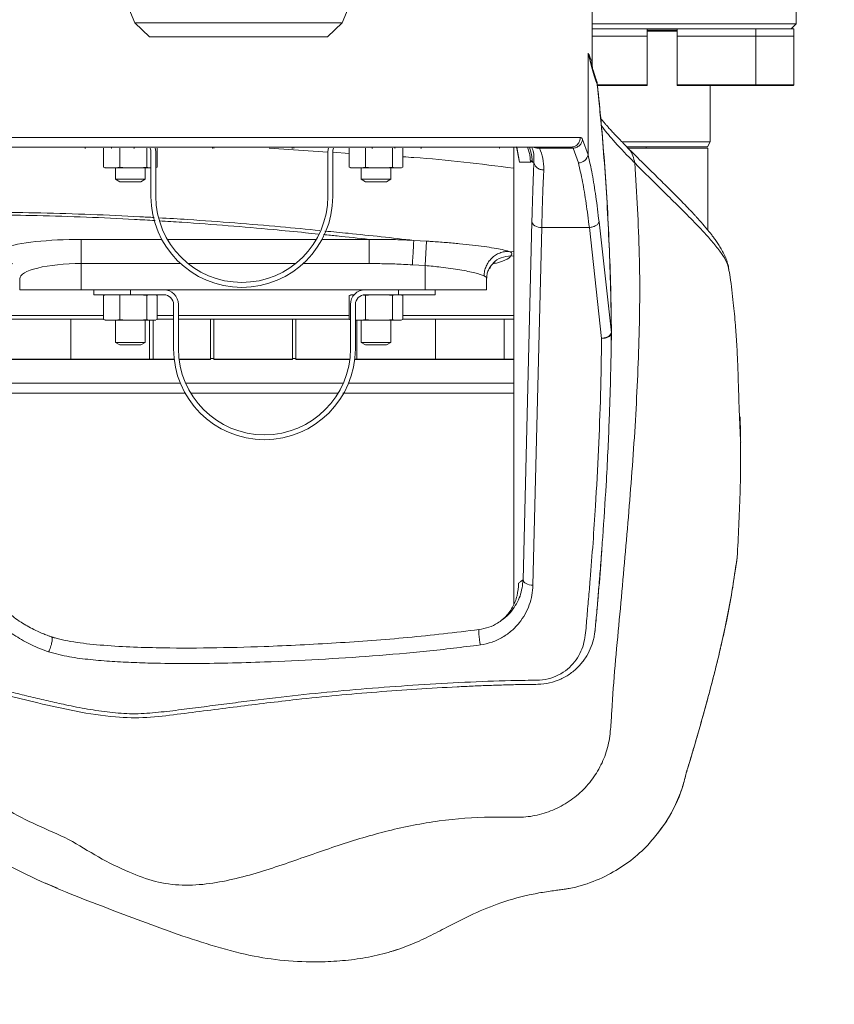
# Model space of a CAD drawing. Header units: millimetres. Extents: x 35469 to 44263, y -24881 to -16268.
# Tile 22 of 231: x 38706 to 38872, y -22351 to -22151. Entities that reach past the tile are written whole.
import ezdxf

# ---------------------------------------------------------------- set-up
doc = ezdxf.new("R2010")
doc.units = ezdxf.units.MM
doc.header["$LTSCALE"] = 0.3175
doc.layers.add('1轮廓实线层', color=7, linetype='Continuous', lineweight=18)
doc.layers.add('7标注层', color=4, linetype='Continuous', lineweight=13)

msp = doc.modelspace()

# ---------------------------------------------------------------- linework, layer by layer
at = {"layer": '1轮廓实线层', "ltscale": 18}
for p, q in [((38864.483, -22151.573), (38864.483, -22132.947)), ((38822.983, -22159.758), (38822.983, -22142.673)), ((38729.892, -22151.336), (38727.71, -22146.131)), ((38772.074, -22151.336), (38774.256, -22146.131)), ((38729.892, -22151.336), (38772.074, -22151.336)), ((38732.874, -22154.228), (38729.892, -22151.336)), ((38769.092, -22154.228), (38772.074, -22151.336)), ((38864.483, -22151.573), (38822.983, -22151.573)), ((38822.983, -22152.573), (38829.417, -22152.573)), ((38829.417, -22152.573), (38833.492, -22152.573)), ((38833.492, -22152.573), (38854.049, -22152.573)), ((38834.173, -22154.073), (38834.173, -22152.573)), ((38840.254, -22152.573), (38840.254, -22154.073)), ((38854.049, -22152.573), (38856.252, -22152.573)), ((38856.254, -22154.073), (38856.254, -22152.573)), ((38856.254, -22152.573), (38863.447, -22152.573)), ((38863.447, -22152.573), (38863.983, -22152.573)), ((38863.483, -22152.573), (38864.483, -22151.573)), ((38863.983, -22154.073), (38863.983, -22152.573)), ((38732.874, -22154.228), (38769.092, -22154.228)), ((38826.18, -22154.073), (38822.983, -22154.073)), ((38822.983, -22154.073), (38834.173, -22154.073)), ((38834.173, -22154.073), (38826.18, -22154.073)), ((38834.173, -22152.873), (38840.254, -22152.873)), ((38834.173, -22153.073), (38840.254, -22153.073)), ((38834.173, -22163.973), (38834.173, -22154.073)), ((38840.254, -22154.073), (38840.254, -22163.973)), ((38851.322, -22154.073), (38840.254, -22154.073)), ((38840.254, -22154.073), (38856.254, -22154.073)), ((38856.254, -22154.073), (38851.322, -22154.073)), ((38861.645, -22154.073), (38856.183, -22154.073)), ((38856.183, -22154.073), (38863.983, -22154.073)), ((38856.254, -22163.973), (38856.254, -22154.073)), ((38863.983, -22154.073), (38861.645, -22154.073)), ((38863.983, -22163.973), (38863.983, -22154.073)), ((38822.133, -22157.543), (38822.133, -22178.192)), ((38823.729, -22162.741), (38823.143, -22161.004)), ((38823.283, -22161.402), (38823.165, -22161.027)), ((38834.073, -22164.073), (38823.974, -22164.073)), ((38824.012, -22163.973), (38834.173, -22163.973)), ((38824.03, -22164.289), (38824.309, -22167.09)), ((38840.254, -22163.973), (38856.254, -22163.973)), ((38856.154, -22164.073), (38840.354, -22164.073)), ((38846.983, -22175.573), (38846.983, -22164.073)), ((38863.883, -22164.073), (38856.154, -22164.073)), ((38856.254, -22163.973), (38863.983, -22163.973)), ((38820.54, -22174.673), (38687.426, -22174.673)), ((38818.611, -22176.673), (38818.956, -22176.605)), ((38822.133, -22178.192), (38821.014, -22175.09)), ((38829.172, -22175.573), (38846.983, -22175.573)), ((38830.026, -22176.573), (38846.406, -22176.573)), ((38833.983, -22176.873), (38833.983, -22176.573)), ((38846.406, -22176.573), (38846.983, -22175.573)), ((38723.502, -22176.873), (38723.502, -22180.733)), ((38726.847, -22176.873), (38726.847, -22180.733)), ((38732.327, -22180.733), (38732.327, -22176.873)), ((38733.183, -22186.673), (38733.183, -22177.673)), ((38734.183, -22177.673), (38734.183, -22186.673)), ((38734.464, -22176.873), (38734.464, -22180.733)), ((38757.27, -22176.873), (38769.19, -22177.637)), ((38769.183, -22186.673), (38769.183, -22177.673)), ((38770.183, -22177.673), (38770.183, -22186.673)), ((38770.192, -22177.701), (38773.502, -22177.913)), ((38773.502, -22176.873), (38773.502, -22180.733)), ((38776.847, -22176.873), (38776.847, -22180.733)), ((38782.327, -22180.733), (38782.327, -22176.873)), ((38784.464, -22176.873), (38784.464, -22180.733)), ((38806.992, -22176.848), (38806.992, -22269.625)), ((38806.994, -22176.795), (38806.994, -22176.848)), ((38806.994, -22176.848), (38806.994, -22269.621)), ((38807.654, -22176.673), (38808.184, -22179.673)), ((38807.852, -22177.978), (38807.701, -22177.211)), ((38808.184, -22179.673), (38807.707, -22177.265)), ((38808.184, -22179.673), (38807.852, -22177.978)), ((38819.071, -22176.882), (38812.267, -22176.882)), ((38819.071, -22176.882), (38820.158, -22179.864)), ((38830.41, -22176.873), (38846.483, -22176.873)), ((38846.483, -22193.523), (38846.483, -22176.873)), ((38810.422, -22179.673), (38808.184, -22179.673)), ((38811.118, -22179.673), (38810.804, -22179.673)), ((38724.296, -22180.873), (38723.502, -22180.733)), ((38723.502, -22180.733), (38723.795, -22180.814)), ((38723.792, -22180.822), (38723.983, -22180.873)), ((38724.296, -22180.873), (38723.983, -22180.873)), ((38726.053, -22180.873), (38724.296, -22180.873)), ((38725.983, -22180.873), (38725.983, -22183.173)), ((38726.847, -22180.733), (38726.053, -22180.873)), ((38728.147, -22180.873), (38726.053, -22180.873)), ((38728.147, -22180.873), (38726.847, -22180.733)), ((38731.026, -22180.873), (38728.147, -22180.873)), ((38732.327, -22180.733), (38731.026, -22180.873)), ((38732.834, -22180.873), (38731.026, -22180.873)), ((38731.983, -22183.173), (38731.983, -22180.873)), ((38732.834, -22180.873), (38732.327, -22180.733)), ((38733.183, -22180.873), (38732.834, -22180.873)), ((38734.464, -22180.733), (38734.171, -22180.814)), ((38774.296, -22180.873), (38773.502, -22180.733)), ((38773.502, -22180.733), (38773.795, -22180.814)), ((38773.792, -22180.822), (38773.983, -22180.873)), ((38774.296, -22180.873), (38773.983, -22180.873)), ((38776.053, -22180.873), (38774.296, -22180.873)), ((38775.983, -22180.873), (38775.983, -22183.173)), ((38776.847, -22180.733), (38776.053, -22180.873)), ((38778.147, -22180.873), (38776.053, -22180.873)), ((38778.147, -22180.873), (38776.847, -22180.733)), ((38781.026, -22180.873), (38778.147, -22180.873)), ((38782.327, -22180.733), (38781.026, -22180.873)), ((38782.834, -22180.873), (38781.026, -22180.873)), ((38781.983, -22183.173), (38781.983, -22180.873)), ((38782.834, -22180.873), (38782.327, -22180.733)), ((38783.957, -22180.873), (38782.834, -22180.873)), ((38784.464, -22180.733), (38783.957, -22180.873)), ((38783.983, -22180.873), (38783.957, -22180.873)), ((38783.983, -22180.873), (38784.174, -22180.822)), ((38725.983, -22183.173), (38726.849, -22183.673)), ((38725.983, -22183.173), (38731.983, -22183.173)), ((38726.849, -22183.673), (38731.117, -22183.673)), ((38731.117, -22183.673), (38731.983, -22183.173)), ((38775.983, -22183.173), (38776.849, -22183.673)), ((38775.983, -22183.173), (38781.983, -22183.173)), ((38776.849, -22183.673), (38781.117, -22183.673)), ((38781.117, -22183.673), (38781.983, -22183.173)), ((38808.921, -22264.657), (38810.701, -22191.847)), ((38824.363, -22191.847), (38826.865, -22214.409)), ((38810.92, -22265.804), (38812.7, -22192.995)), ((38812.7, -22192.995), (38822.388, -22192.995)), ((38822.388, -22192.995), (38824.89, -22215.556)), ((38718.983, -22200.334), (38718.983, -22195.41)), ((38718.983, -22195.41), (38735.376, -22195.41)), ((38736.52, -22195.41), (38766.846, -22195.41)), ((38767.99, -22195.41), (38777.558, -22195.41)), ((38777.558, -22195.41), (38777.558, -22200.334)), ((38786.669, -22195.616), (38789.28, -22195.77)), ((38789.28, -22195.77), (38788.983, -22200.743)), ((38806.08, -22197.865), (38806.992, -22197.973)), ((38718.983, -22200.334), (38718.983, -22205.673)), ((38739.207, -22200.334), (38718.983, -22200.334)), ((38762.621, -22200.334), (38740.745, -22200.334)), ((38777.558, -22200.334), (38764.159, -22200.334)), ((38788.983, -22200.743), (38786.379, -22200.589)), ((38806.992, -22198.863), (38806.402, -22198.791)), ((38788.983, -22200.743), (38788.983, -22205.673)), ((38802.204, -22201.177), (38802.079, -22201.364)), ((38706.483, -22203.42), (38706.483, -22205.673)), ((38801.483, -22205.673), (38801.483, -22203.457)), ((38718.983, -22205.673), (38706.483, -22205.673)), ((38788.983, -22205.673), (38718.983, -22205.673)), ((38721.533, -22206.673), (38721.533, -22205.673)), ((38729.033, -22206.673), (38721.533, -22206.673)), ((38723.983, -22206.673), (38723.792, -22206.725)), ((38729.033, -22205.673), (38729.033, -22206.673)), ((38729.033, -22206.673), (38735.783, -22206.673)), ((38731.026, -22206.673), (38732.327, -22206.814)), ((38732.327, -22206.814), (38732.834, -22206.673)), ((38733.957, -22206.673), (38734.464, -22206.814)), ((38734.174, -22206.725), (38733.983, -22206.673)), ((38773.502, -22206.814), (38774.296, -22206.673)), ((38773.983, -22206.673), (38773.792, -22206.725)), ((38774.296, -22206.673), (38773.983, -22206.673)), ((38774.547, -22206.673), (38774.296, -22206.673)), ((38775.983, -22205.673), (38775.983, -22205.782)), ((38776.783, -22206.673), (38783.533, -22206.673)), ((38776.847, -22206.814), (38778.147, -22206.673)), ((38781.026, -22206.673), (38782.327, -22206.814)), ((38782.327, -22206.814), (38782.834, -22206.673)), ((38783.533, -22206.673), (38783.533, -22205.673)), ((38791.033, -22206.673), (38783.533, -22206.673)), ((38784.174, -22206.725), (38783.983, -22206.673)), ((38801.483, -22205.673), (38788.983, -22205.673)), ((38791.033, -22205.673), (38791.033, -22206.673)), ((38723.795, -22206.733), (38723.502, -22206.814)), ((38723.502, -22206.814), (38723.502, -22211.733)), ((38726.847, -22206.814), (38726.847, -22211.733)), ((38732.327, -22211.733), (38732.327, -22206.814)), ((38734.464, -22206.814), (38734.464, -22211.733)), ((38737.783, -22208.673), (38737.783, -22217.673)), ((38738.783, -22217.673), (38738.783, -22208.673)), ((38773.795, -22206.733), (38773.502, -22206.814)), ((38773.502, -22206.814), (38773.502, -22211.733)), ((38773.783, -22208.673), (38773.783, -22217.673)), ((38774.783, -22217.673), (38774.783, -22208.673)), ((38776.427, -22206.74), (38776.847, -22206.814)), ((38776.847, -22206.814), (38776.847, -22211.733)), ((38782.327, -22211.733), (38782.327, -22206.814)), ((38784.171, -22206.733), (38784.464, -22206.814)), ((38784.464, -22206.814), (38784.464, -22211.733)), ((38700.958, -22210.914), (38723.502, -22210.914)), ((38723.502, -22211.673), (38700.958, -22211.673)), ((38716.876, -22211.673), (38716.876, -22219.773)), ((38724.296, -22211.873), (38723.502, -22211.733)), ((38723.502, -22211.733), (38723.795, -22211.814)), ((38723.792, -22211.822), (38723.983, -22211.873)), ((38724.296, -22211.873), (38723.983, -22211.873)), ((38726.053, -22211.873), (38724.296, -22211.873)), ((38725.983, -22211.873), (38725.983, -22216.373)), ((38726.847, -22211.733), (38726.053, -22211.873)), ((38728.147, -22211.873), (38726.053, -22211.873)), ((38728.147, -22211.873), (38726.847, -22211.733)), ((38731.026, -22211.873), (38728.147, -22211.873)), ((38732.327, -22211.733), (38731.026, -22211.873)), ((38732.834, -22211.873), (38731.026, -22211.873)), ((38731.983, -22216.373), (38731.983, -22211.873)), ((38732.834, -22211.873), (38732.327, -22211.733)), ((38733.957, -22211.873), (38732.834, -22211.873)), ((38732.876, -22219.773), (38732.876, -22211.873)), ((38733.658, -22219.773), (38733.658, -22211.873)), ((38734.464, -22211.733), (38733.957, -22211.873)), ((38733.983, -22211.873), (38733.957, -22211.873)), ((38733.983, -22211.873), (38734.174, -22211.822)), ((38734.464, -22210.914), (38737.783, -22210.914)), ((38737.783, -22211.673), (38734.464, -22211.673)), ((38738.783, -22210.914), (38773.502, -22210.914)), ((38773.502, -22211.673), (38738.783, -22211.673)), ((38745.307, -22219.773), (38745.307, -22211.673)), ((38745.983, -22211.673), (38745.983, -22219.773)), ((38761.983, -22219.773), (38761.983, -22211.673)), ((38762.659, -22211.673), (38762.659, -22219.773)), ((38773.783, -22211.783), (38773.502, -22211.733)), ((38773.502, -22211.733), (38773.795, -22211.814)), ((38776.053, -22211.873), (38774.783, -22211.873)), ((38775.09, -22211.873), (38775.09, -22219.773)), ((38775.983, -22211.873), (38775.983, -22216.373)), ((38776.847, -22211.733), (38776.053, -22211.873)), ((38778.147, -22211.873), (38776.053, -22211.873)), ((38778.147, -22211.873), (38776.847, -22211.733)), ((38781.026, -22211.873), (38778.147, -22211.873)), ((38782.327, -22211.733), (38781.026, -22211.873)), ((38782.834, -22211.873), (38781.026, -22211.873)), ((38781.983, -22216.373), (38781.983, -22211.873)), ((38782.834, -22211.873), (38782.327, -22211.733)), ((38783.957, -22211.873), (38782.834, -22211.873)), ((38784.464, -22211.733), (38783.957, -22211.873)), ((38783.983, -22211.873), (38783.957, -22211.873)), ((38783.983, -22211.873), (38784.174, -22211.822)), ((38784.464, -22210.914), (38806.992, -22210.914)), ((38806.992, -22211.673), (38784.464, -22211.673)), ((38791.09, -22219.773), (38791.09, -22211.673)), ((38805.052, -22219.773), (38805.052, -22211.673)), ((38826.889, -22214.387), (38826.816, -22217.644)), ((38826.89, -22214.39), (38826.89, -22214.386)), ((38826.89, -22214.39), (38826.89, -22214.429)), ((38725.983, -22216.373), (38726.849, -22216.873)), ((38725.983, -22216.373), (38731.983, -22216.373)), ((38731.117, -22216.873), (38731.983, -22216.373)), ((38775.983, -22216.373), (38776.849, -22216.873)), ((38775.983, -22216.373), (38781.983, -22216.373)), ((38781.117, -22216.873), (38781.983, -22216.373)), ((38726.849, -22216.873), (38731.117, -22216.873)), ((38776.849, -22216.873), (38781.117, -22216.873)), ((38702.914, -22219.773), (38716.876, -22219.773)), ((38716.976, -22219.873), (38703.014, -22219.873)), ((38716.876, -22219.773), (38732.876, -22219.773)), ((38732.776, -22219.873), (38716.976, -22219.873)), ((38733.558, -22219.873), (38732.776, -22219.873)), ((38732.876, -22219.773), (38733.658, -22219.773)), ((38737.914, -22219.873), (38733.558, -22219.873)), ((38733.658, -22219.773), (38737.902, -22219.773)), ((38738.909, -22219.773), (38741.307, -22219.773)), ((38741.257, -22219.873), (38738.922, -22219.873)), ((38745.207, -22219.873), (38741.257, -22219.873)), ((38741.307, -22219.773), (38745.307, -22219.773)), ((38745.983, -22219.673), (38745.307, -22219.673)), ((38745.983, -22219.773), (38757.983, -22219.773)), ((38757.933, -22219.873), (38746.083, -22219.873)), ((38761.883, -22219.873), (38757.933, -22219.873)), ((38757.983, -22219.773), (38761.983, -22219.773)), ((38762.659, -22219.673), (38761.983, -22219.673)), ((38762.659, -22219.773), (38773.656, -22219.773)), ((38773.644, -22219.873), (38762.759, -22219.873)), ((38775.19, -22219.873), (38774.652, -22219.873)), ((38774.663, -22219.773), (38775.09, -22219.773)), ((38775.09, -22219.773), (38791.09, -22219.773)), ((38790.99, -22219.873), (38775.19, -22219.873)), ((38804.952, -22219.873), (38791.083, -22219.873)), ((38791.09, -22219.773), (38805.052, -22219.773)), ((38806.883, -22219.873), (38804.952, -22219.873)), ((38805.052, -22219.773), (38806.992, -22219.773)), ((38739.158, -22224.673), (38700.958, -22224.673)), ((38772.322, -22224.673), (38740.244, -22224.673)), ((38806.992, -22224.673), (38773.407, -22224.673)), ((38852.475, -22260.063), (38852.463, -22260.199)), ((38807.979, -22265.692), (38807.993, -22265.392)), ((38711.714, -22326.411), (38714.18, -22327.457))]:
    msp.add_line(p, q, dxfattribs=at)
at = {"layer": '1轮廓实线层', "lineweight": 20, "ltscale": 18}
for points in [[(38734.183, -22177.673), (38734.125, -22177.088), (38734.074, -22176.873)], [(38769.292, -22176.873), (38769.241, -22177.088), (38769.183, -22177.673)], [(38806.993, -22176.799), (38806.993, -22176.799), (38806.992, -22176.797), (38806.994, -22176.795)], [(38810.422, -22179.673), (38810.268, -22178.113), (38809.836, -22176.667)], [(38810.215, -22176.661), (38810.65, -22178.113), (38810.804, -22179.673)], [(38810.701, -22191.847), (38810.749, -22192.067), (38810.869, -22192.279), (38811.057, -22192.475), (38811.306, -22192.647), (38811.607, -22192.79), (38811.948, -22192.898), (38812.317, -22192.967), (38812.7, -22192.995)], [(38810.92, -22265.804), (38810.536, -22265.777), (38810.168, -22265.708), (38809.826, -22265.6), (38809.526, -22265.457), (38809.277, -22265.285), (38809.089, -22265.089), (38808.969, -22264.877), (38808.921, -22264.657)]]:
    msp.add_lwpolyline(points, dxfattribs=at)
for centre, radius, start, end in [((38823.397, -22164.143), 0.649, 347.00721, 10.6406), ((38834.073, -22163.973), 0.1, 270, 0), ((38840.354, -22163.973), 0.1, 180, 270), ((38856.154, -22163.973), 0.1, 270, 0), ((38863.883, -22163.973), 0.1, 270, 0), ((38719.747, -22176.773), 0.1, 270, 0), ((38725.077, -22176.773), 0.1, 270, 0), ((38729.819, -22176.773), 0.1, 180, 270), ((38731.183, -22177.673), 2, 0, 23.57818), ((38745.619, -22176.773), 0.1, 270, 0), ((38746.083, -22176.773), 0.1, 180, 270), ((38761.883, -22176.773), 0.1, 270, 0), ((38762.347, -22176.773), 0.1, 180, 270), ((38772.183, -22177.673), 2, 156.42182, 180), ((38778.147, -22176.773), 0.1, 270, 0), ((38782.889, -22176.773), 0.1, 180, 270), ((38788.219, -22176.773), 0.1, 180, 270), ((38804.019, -22176.773), 0.1, 270, 0), ((38820.115, -22177.811), 2.054, 271.19311, 349.31026), ((38751.683, -22186.673), 18.5, 180, 0), ((38751.683, -22186.673), 17.5, 180, 0), ((38735.783, -22208.673), 3, 0, 90), ((38735.783, -22208.673), 2, 0, 90), ((38776.783, -22208.673), 3, 90, 180), ((38776.783, -22208.673), 2, 90, 180), ((38826.861, -22214.377), 0.0317, 278.04258, 336.11939), ((38826.882, -22214.39), 0.00763, 1.21298, 28.61212), ((38756.283, -22217.673), 18.5, 180, 0), ((38756.283, -22217.673), 17.5, 180, 0), ((38716.976, -22219.773), 0.1, 180, 270), ((38732.776, -22219.773), 0.1, 270, 0), ((38733.558, -22219.773), 0.1, 270, 0), ((38745.207, -22219.773), 0.1, 270, 0), ((38746.083, -22219.773), 0.1, 180, 270), ((38761.883, -22219.773), 0.1, 270, 0), ((38762.759, -22219.773), 0.1, 180, 270), ((38775.19, -22219.773), 0.1, 180, 270), ((38790.99, -22219.773), 0.1, 270, 0), ((38804.952, -22219.773), 0.1, 270, 0), ((38852.235, -22260.049), 0.24, 347.82757, 356.64277), ((38814.112, -22298.242), 28.56, 321.45414, 348.33559)]:
    msp.add_arc(centre, radius, start, end, dxfattribs=at)
at = {"layer": '1轮廓实线层', "ltscale": 18}
for centre, major_axis, ratio, start_param, end_param in [((38718.983, -22198.496), (17.5, 0), 0.176327, 1.5707963, 3.7932538), ((38718.983, -22203.42), (12.5, 0), 0.2468578, 1.5707963, 3.1417089), ((38788.983, -22198.496), (17.5, 0), 0.176327, 5.6152506, 6.1871915)]:
    msp.add_ellipse(centre, major_axis=major_axis, ratio=ratio, start_param=start_param, end_param=end_param, dxfattribs=at)
for points, knots in [([(38822.983, -22159.758), (38822.972, -22159.652), (38822.951, -22159.44), (38822.782, -22158.89), (38822.524, -22158.25), (38822.264, -22157.779), (38822.133, -22157.543)], [0, 0, 0, 0, 13862.6672385, 27695.7596681, 41554.6798527, 55460.9794844, 55460.9794844, 55460.9794844, 55460.9794844]), ([(38823.797, -22163.339), (38823.607, -22162.805), (38823.223, -22161.733), (38822.675, -22159.707), (38822.315, -22158.27), (38822.133, -22157.543)], [0, 0, 0, 0, 13738.2946478, 27557.2504211, 41711.7600371, 41711.7600371, 41711.7600371, 41711.7600371]), ([(38823.165, -22161.027), (38823.085, -22160.775), (38822.775, -22159.798), (38822.407, -22158.503), (38822.133, -22157.543)], [0, 0, 0, 0, 8069.8416982, 31278.1411968, 31278.1411968, 31278.1411968, 31278.1411968]), ([(38823.15, -22161.033), (38823.146, -22161.042), (38823.142, -22161.055), (38823.063, -22160.777), (38823.032, -22160.59), (38823.022, -22160.52), (38823.014, -22160.446), (38823.006, -22160.371), (38822.995, -22160.232), (38822.985, -22160.019), (38822.984, -22159.859), (38822.983, -22159.758)], [0, 0, 0, 0, 70093.0318839, 87255.1555361, 89656.7600447, 91562.1998232, 93180.3494476, 94748.1424859, 96452.7370985, 102977.8481567, 114233.8389915, 114233.8389915, 114233.8389915, 114233.8389915]), ([(38823.716, -22162.743), (38823.734, -22162.789), (38823.808, -22162.976), (38823.802, -22163.183), (38823.797, -22163.339)], [0, 0, 0, 0, 7566.3040614, 31260.1967622, 31260.1967622, 31260.1967622, 31260.1967622]), ([(38823.752, -22162.834), (38823.782, -22162.914), (38823.855, -22163.103), (38823.956, -22163.496), (38824.008, -22163.842), (38824.036, -22164.023)], [0, 0, 0, 0, 10759.1125056, 25501.0490128, 41699.9174085, 41699.9174085, 41699.9174085, 41699.9174085]), ([(38824.03, -22164.289), (38824.017, -22164.189), (38823.986, -22163.964), (38823.907, -22163.642), (38823.84, -22163.458), (38823.797, -22163.339)], [0, 0, 0, 0, 9195.1326869, 20829.1096297, 41695.4038346, 41695.4038346, 41695.4038346, 41695.4038346]), ([(38824.036, -22164.023), (38824.296, -22166.54), (38824.816, -22171.559), (38825.472, -22179.551), (38826.025, -22187.853), (38826.454, -22196.477), (38826.762, -22205.349), (38826.846, -22211.373), (38826.889, -22214.387)], [0, 0, 0, 0, 13205.891602, 26328.3759422, 39457.2453499, 52695.5815063, 65939.9473483, 79195.979304, 79195.979304, 79195.979304, 79195.979304]), ([(38824.309, -22167.09), (38824.473, -22168.682), (38824.892, -22172.771), (38825.457, -22179.763), (38826.009, -22188.021), (38826.433, -22196.593), (38826.739, -22205.425), (38826.823, -22211.411), (38826.865, -22214.409)], [0, 0, 0, 0, 8933.3566495, 22942.354778, 36856.9609861, 51024.8283966, 65087.6078372, 79201.057635, 79201.057635, 79201.057635, 79201.057635]), ([(38830.185, -22176.755), (38829.9, -22176.465), (38829.298, -22175.853), (38828.454, -22174.978), (38827.663, -22174.146), (38826.978, -22173.412), (38826.39, -22172.771), (38825.893, -22172.217), (38825.43, -22171.692), (38825.041, -22171.243), (38824.807, -22170.964), (38824.718, -22170.857)], [0, 0, 0, 0, 15058.7906393, 31783.9943587, 47129.2331618, 61095.2114135, 73682.8090217, 84892.7462388, 94725.5363011, 106609.0272296, 113937.0854603, 113937.0854603, 113937.0854603, 113937.0854603]), ([(38831.613, -22179.863), (38831.408, -22179.655), (38829.789, -22178.008), (38827.216, -22175.312), (38825.589, -22173.261), (38824.853, -22172.334)], [0, 0, 0, 0, 3054.482478, 24167.3512547, 41589.3365852, 41589.3365852, 41589.3365852, 41589.3365852]), ([(38831.613, -22179.863), (38832.007, -22186.081), (38832.793, -22198.494), (38832.557, -22217.141), (38831.641, -22235.732), (38830.16, -22254.29), (38828.505, -22272.832), (38827.187, -22286.432), (38826.757, -22295.114), (38826.233, -22298.848), (38824.868, -22302.4), (38822.851, -22305.626), (38820.238, -22308.399), (38817.135, -22310.604), (38813.659, -22312.156), (38809.94, -22313.028), (38806.135, -22312.968), (38800.097, -22312.912), (38791.793, -22313.557), (38781.392, -22315.603), (38771.224, -22318.671), (38762.808, -22321.709), (38755.92, -22324.002), (38750.569, -22325.528), (38745.108, -22326.608), (38739.558, -22326.997), (38734.011, -22326.242), (38728.344, -22324.083), (38722.454, -22321.203), (38716.521, -22317.346), (38709.98, -22314.672), (38703.658, -22311.49), (38697.858, -22307.345), (38692.354, -22302.156), (38687.353, -22295.889), (38682.991, -22288.652), (38679.653, -22280.876), (38676.855, -22273.996), (38674.225, -22268.165), (38672.042, -22263.27), (38669.939, -22258.338), (38668.042, -22253.322), (38666.51, -22248.187), (38665.825, -22242.946), (38666.23, -22237.801), (38667.207, -22232.86), (38668.436, -22227.991), (38669.964, -22223.205), (38672.14, -22217.245), (38674.858, -22210.101), (38677.264, -22201.475), (38678.586, -22192.615), (38679.054, -22183.632), (38678.849, -22177.62), (38678.746, -22174.607)], [0, 0, 0, 0, 28470.7067494, 56837.0137084, 85185.1414983, 113548.8938171, 141926.9768955, 170297.1303047, 175968.3825339, 181678.8227809, 187445.6061963, 193219.491469, 198970.0709088, 204751.9089721, 210502.0850782, 216277.7336071, 222046.172986, 227828.7602788, 243904.9322475, 259993.5381925, 276194.5581, 292403.4227739, 300893.0904479, 309375.5558215, 317822.3466384, 326304.8638824, 334697.570967, 343166.8043975, 353909.6805446, 364640.8865633, 375400.9776363, 386135.090184, 396929.4883794, 407857.9938183, 420617.5569221, 433458.4109227, 446353.715277, 459250.085711, 467419.6111532, 475588.0560749, 483753.0986343, 491920.5289328, 500097.4166001, 508200.0515347, 515915.3913471, 523572.960947, 531211.055886, 538858.2908882, 546526.3815319, 560212.2606704, 573790.889056, 587364.5938895, 601075.6024705, 614851.932439, 614851.932439, 614851.932439, 614851.932439]), ([(38807.707, -22177.265), (38807.658, -22177.052), (38807.56, -22176.627), (38807.461, -22176.605), (38807.412, -22176.593)], [0, 0, 0, 0, 15599.2016259, 31189.5956761, 31189.5956761, 31189.5956761, 31189.5956761]), ([(38807.608, -22176.573), (38807.609, -22176.576), (38807.65, -22176.666), (38807.681, -22176.772), (38807.711, -22176.873)], [0, 0, 0, 0, 975.4289235, 31190.7487735, 31190.7487735, 31190.7487735, 31190.7487735]), ([(38818.956, -22176.605), (38819.08, -22176.589), (38819.334, -22176.556), (38819.676, -22176.354), (38819.985, -22176.099), (38820.234, -22175.778), (38820.475, -22175.312), (38820.514, -22174.925), (38820.54, -22174.673)], [0, 0, 0, 0, 11071.4733561, 22651.664365, 34477.603643, 46303.5429215, 57883.7339316, 79395.556355, 79395.556355, 79395.556355, 79395.556355]), ([(38819.071, -22176.882), (38819.301, -22176.838), (38819.779, -22176.746), (38820.406, -22176.321), (38820.867, -22175.743), (38820.966, -22175.303), (38821.014, -22175.09)], [0, 0, 0, 0, 13347.8413382, 27644.1061563, 41940.3709708, 55288.2123012, 55288.2123012, 55288.2123012, 55288.2123012]), ([(38821.014, -22175.09), (38820.941, -22174.968), (38820.795, -22174.726), (38820.625, -22174.691), (38820.54, -22174.673)], [0, 0, 0, 0, 15643.5043865, 31195.2754281, 31195.2754281, 31195.2754281, 31195.2754281]), ([(38689.355, -22176.673), (38689.894, -22176.673), (38690.999, -22176.673), (38693.298, -22176.673), (38696.195, -22176.673), (38699.805, -22176.673), (38704.181, -22176.673), (38709.34, -22176.673), (38715.28, -22176.673), (38721.967, -22176.673), (38729.316, -22176.673), (38737.211, -22176.673), (38745.498, -22176.673), (38753.983, -22176.673), (38762.468, -22176.673), (38770.755, -22176.673), (38778.65, -22176.673), (38786, -22176.673), (38792.686, -22176.673), (38798.626, -22176.673), (38803.785, -22176.673), (38808.161, -22176.673), (38811.771, -22176.673), (38814.668, -22176.673), (38816.967, -22176.673), (38818.071, -22176.673), (38818.611, -22176.673)], [0, 0, 0, 0, 9549.3682769, 19542.0750075, 29967.7148702, 41176.2653439, 52933.7141665, 65224.8393661, 78114.3285198, 91448.3361687, 105171.1894692, 119259.2190875, 133550.8339328, 147956.973305, 162363.9347385, 176655.5421896, 190742.7569774, 204466.3835655, 217800.4058036, 230689.1069314, 242981.0113152, 254738.4623727, 265946.2311646, 276372.6603183, 286364.9682128, 295913.9446872, 295913.9446872, 295913.9446872, 295913.9446872]), ([(38784.464, -22178.615), (38785.201, -22178.66), (38792.736, -22179.127), (38800.231, -22180.075), (38806.992, -22180.93)], [0, 0, 0, 0, 3048.8596225, 31168.1131805, 31168.1131805, 31168.1131805, 31168.1131805]), ([(38810.691, -22176.673), (38810.809, -22177.004), (38811.119, -22177.876), (38811.118, -22178.985), (38811.118, -22179.673)], [0, 0, 0, 0, 11833.3683985, 31180.2830691, 31180.2830691, 31180.2830691, 31180.2830691]), ([(38812.267, -22176.882), (38812.088, -22176.882), (38811.722, -22176.882), (38811.346, -22176.789), (38811.195, -22176.681), (38811.184, -22176.673)], [0, 0, 0, 0, 19664.2066918, 40143.8011473, 41603.2071783, 41603.2071783, 41603.2071783, 41603.2071783]), ([(38819.071, -22176.882), (38818.999, -22176.821), (38818.856, -22176.699), (38818.693, -22176.682), (38818.611, -22176.673)], [0, 0, 0, 0, 15634.263879, 31185.4247065, 31185.4247065, 31185.4247065, 31185.4247065]), ([(38822.133, -22178.192), (38822.416, -22179.462), (38822.982, -22182.002), (38823.733, -22186.601), (38824.153, -22190.1), (38824.363, -22191.847)], [0, 0, 0, 0, 13866.8839962, 27711.206139, 41536.22001, 41536.22001, 41536.22001, 41536.22001]), ([(38830.139, -22176.808), (38830.271, -22176.912), (38830.792, -22177.325), (38831.343, -22178.405), (38831.523, -22179.377), (38831.613, -22179.863)], [0, 0, 0, 0, 6004.6183155, 23800.8973396, 41591.045496, 41591.045496, 41591.045496, 41591.045496]), ([(38850.78, -22201.478), (38850.711, -22201.091), (38850.578, -22200.347), (38850.163, -22199.207), (38849.664, -22198.138), (38849.115, -22197.155), (38848.555, -22196.269), (38848.018, -22195.492), (38847.525, -22194.822), (38846.807, -22193.893), (38845.81, -22192.686), (38844.793, -22191.535), (38844.088, -22190.76), (38843.652, -22190.287), (38843.146, -22189.745), (38842.564, -22189.131), (38841.904, -22188.443), (38841.165, -22187.683), (38840.346, -22186.85), (38839.398, -22185.897), (38838.317, -22184.819), (38837.099, -22183.614), (38835.794, -22182.328), (38834.412, -22180.968), (38832.969, -22179.544), (38831.537, -22178.122), (38830.628, -22177.202), (38830.189, -22176.758)], [0, 0, 0, 0, 13871.9744786, 26682.7667641, 38436.5254448, 49136.2168788, 58783.8714453, 67380.9410112, 74928.4256945, 81461.126526, 100500.2480691, 118475.1309416, 123543.8640502, 129431.5316178, 136236.051257, 143957.4134249, 152595.5964717, 162150.6008463, 172622.280984, 184010.3275813, 198146.8483686, 213479.6328163, 230008.6302838, 247733.6910035, 266654.525889, 286771.4203053, 305589.7974242, 305589.7974242, 305589.7974242, 305589.7974242]), ([(38810.804, -22179.673), (38810.772, -22179.634), (38810.708, -22179.557), (38810.613, -22179.352), (38810.517, -22179.556), (38810.454, -22179.634), (38810.422, -22179.673)], [0, 0, 0, 0, 13814.3855788, 27628.909181, 41449.5376745, 55267.2357889, 55267.2357889, 55267.2357889, 55267.2357889]), ([(38811.118, -22179.673), (38811.066, -22180.846), (38810.961, -22183.19), (38810.821, -22187.281), (38810.741, -22190.325), (38810.701, -22191.847)], [0, 0, 0, 0, 13847.8949959, 27689.0430269, 41533.9162212, 41533.9162212, 41533.9162212, 41533.9162212]), ([(38813.117, -22181.289), (38812.868, -22181.264), (38812.486, -22181.225), (38812.026, -22181.021), (38811.708, -22180.812), (38811.45, -22180.555), (38811.197, -22180.183), (38811.149, -22179.874), (38811.118, -22179.673)], [0, 0, 0, 0, 19020.271189, 29239.1421018, 39668.6832564, 50098.2244101, 60317.0953205, 79337.3665022, 79337.3665022, 79337.3665022, 79337.3665022]), ([(38822.388, -22192.995), (38822.18, -22191.329), (38821.762, -22187.986), (38821.012, -22183.557), (38820.445, -22181.103), (38820.158, -22179.864)], [0, 0, 0, 0, 13690.8112264, 27470.9516878, 41514.2424793, 41514.2424793, 41514.2424793, 41514.2424793]), ([(38850.704, -22201.265), (38850.608, -22200.868), (38850.397, -22199.992), (38849.316, -22198.285), (38847.79, -22196.307), (38845.915, -22194.178), (38842.602, -22190.676), (38837.466, -22185.671), (38833.563, -22181.798), (38831.613, -22179.863)], [0, 0, 0, 0, 7176.7879524, 15849.2347017, 24517.0727262, 33182.111843, 41845.1147126, 65655.4208349, 89447.1361736, 89447.1361736, 89447.1361736, 89447.1361736]), ([(38813.117, -22181.289), (38813.063, -22182.458), (38812.956, -22184.756), (38812.817, -22188.705), (38812.738, -22191.582), (38812.7, -22192.995)], [0, 0, 0, 0, 14338.9091422, 28179.7667105, 41522.6295625, 41522.6295625, 41522.6295625, 41522.6295625]), ([(38700.958, -22189.876), (38704.238, -22189.917), (38710.963, -22190), (38720.974, -22190.326), (38728.678, -22190.655), (38732.895, -22190.912), (38733.867, -22190.971)], [0, 0, 0, 0, 16188.0311579, 33199.8462292, 50114.4566281, 55181.3115057, 55181.3115057, 55181.3115057, 55181.3115057]), ([(38734.028, -22191.597), (38732.643, -22191.51), (38728.075, -22191.223), (38720.058, -22190.872), (38710.401, -22190.556), (38703.984, -22190.482), (38700.958, -22190.446)], [0, 0, 0, 0, 7205.6714538, 23766.5417804, 40389.0867305, 55214.1794833, 55214.1794833, 55214.1794833, 55214.1794833]), ([(38734.803, -22191.027), (38736.776, -22191.14), (38742.024, -22191.441), (38750.263, -22192.06), (38759.252, -22192.803), (38764.905, -22193.362), (38767.567, -22193.626)], [0, 0, 0, 0, 9538.8827151, 25373.7748734, 41126.0469989, 55148.2316687, 55148.2316687, 55148.2316687, 55148.2316687]), ([(38767.23, -22194.319), (38766.361, -22194.23), (38763.342, -22193.919), (38757.267, -22193.342), (38748.918, -22192.619), (38741.199, -22192.023), (38736.441, -22191.742), (38734.92, -22191.652)], [0, 0, 0, 0, 5537.1102648, 19248.5579654, 37958.6584774, 56704.7276273, 65514.2135909, 65514.2135909, 65514.2135909, 65514.2135909]), ([(38822.388, -22192.995), (38822.619, -22192.964), (38823.098, -22192.9), (38823.73, -22192.627), (38824.2, -22192.26), (38824.31, -22191.982), (38824.363, -22191.847)], [0, 0, 0, 0, 13323.2366741, 27562.1164029, 41800.9961317, 55124.2328058, 55124.2328058, 55124.2328058, 55124.2328058]), ([(38777.558, -22195.41), (38775.419, -22195.175), (38772.359, -22194.84), (38769.234, -22194.523), (38768.292, -22194.428)], [0, 0, 0, 0, 21735.1985053, 31102.7428482, 31102.7428482, 31102.7428482, 31102.7428482]), ([(38768.6, -22193.725), (38770.183, -22193.876), (38776.349, -22194.461), (38782.269, -22195.124), (38786.669, -22195.616)], [0, 0, 0, 0, 7981.1105181, 31090.189751, 31090.189751, 31090.189751, 31090.189751]), ([(38777.558, -22195.41), (38777.558, -22195.41), (38778.76, -22195.4), (38781.165, -22195.409), (38784.203, -22195.495), (38786.037, -22195.582), (38786.669, -22195.616), (38786.669, -22195.616)], [0, 0, 0, 0, 0.2725902, 16405.0399235, 32820.1625427, 41459.2653056, 41459.5378958, 41459.5378958, 41459.5378958, 41459.5378958]), ([(38789.28, -22195.77), (38789.609, -22195.79), (38790.918, -22195.87), (38793.194, -22196.038), (38796.012, -22196.289), (38798.639, -22196.571), (38801.017, -22196.872), (38803.048, -22197.182), (38804.881, -22197.521), (38805.65, -22197.741), (38806.08, -22197.865)], [0, 0, 0, 0, 4525.8900636, 18026.2079057, 31526.6920315, 45090.5859313, 58654.4568811, 72277.8795708, 85901.1095887, 103117.4718093, 103117.4718093, 103117.4718093, 103117.4718093]), ([(38806.08, -22197.865), (38806.08, -22197.865), (38806.173, -22197.902), (38806.454, -22198.036), (38806.675, -22198.312), (38806.545, -22198.614), (38806.402, -22198.791), (38806.402, -22198.791)], [0, 0, 0, 0, 0.3429478, 6806.8494567, 23761.7255206, 41448.2783053, 41448.6212531, 41448.6212531, 41448.6212531, 41448.6212531]), ([(38786.379, -22200.589), (38785.768, -22200.556), (38783.993, -22200.459), (38781.052, -22200.357), (38778.722, -22200.342), (38777.558, -22200.334)], [0, 0, 0, 0, 8628.4422695, 25029.8919538, 41431.3098165, 41431.3098165, 41431.3098165, 41431.3098165]), ([(38802.014, -22201.319), (38802.172, -22201.071), (38802.47, -22200.603), (38802.906, -22200.203), (38803.197, -22199.999), (38803.232, -22199.983), (38803.25, -22199.974)], [0, 0, 0, 0, 14899.7654519, 28155.7903247, 41331.3688032, 55062.8180045, 55062.8180045, 55062.8180045, 55062.8180045]), ([(38806.402, -22198.791), (38805.75, -22198.859), (38804.444, -22198.996), (38802.923, -22199.937), (38802.401, -22200.838), (38802.204, -22201.177)], [0, 0, 0, 0, 15905.2127752, 31810.4255503, 41434.5899583, 41434.5899583, 41434.5899583, 41434.5899583]), ([(38800.962, -22202.838), (38800.724, -22202.74), (38800.25, -22202.545), (38799.125, -22202.234), (38797.726, -22201.92), (38796.072, -22201.612), (38794.207, -22201.323), (38791.852, -22201.011), (38790.059, -22200.844), (38788.983, -22200.743)], [0, 0, 0, 0, 11910.8191253, 23821.9317997, 35731.8964778, 47641.7027884, 59563.4548876, 71484.6038137, 89410.0604632, 89410.0604632, 89410.0604632, 89410.0604632]), ([(38801.493, -22203.461), (38801.509, -22203.134), (38801.542, -22202.483), (38801.776, -22201.764), (38801.967, -22201.434), (38802.029, -22201.328)], [0, 0, 0, 0, 16792.9977089, 33469.8573797, 41417.4039555, 41417.4039555, 41417.4039555, 41417.4039555]), ([(38853.181, -22236.681), (38853.174, -22236.559), (38853.134, -22235.875), (38853.06, -22234.405), (38852.967, -22232.287), (38852.883, -22230.046), (38852.806, -22227.718), (38852.731, -22225.288), (38852.658, -22222.975), (38852.581, -22220.769), (38852.496, -22218.749), (38852.353, -22216.115), (38852.106, -22212.572), (38851.669, -22208.039), (38851.219, -22204.176), (38850.825, -22201.871), (38850.721, -22201.262)], [0, 0, 0, 0, 4978.6304928, 27926.6622988, 48025.1503526, 65338.4612225, 79972.5141545, 92105.8023616, 102050.254575, 107736.0526391, 113567.3446733, 120562.8816076, 133315.783277, 148880.2052471, 167417.3056087, 174077.274522, 174077.274522, 174077.274522, 174077.274522]), ([(38801.443, -22203.457), (38801.453, -22203.396), (38801.486, -22203.189), (38801.278, -22203.004), (38801.033, -22202.875), (38800.962, -22202.838)], [0, 0, 0, 0, 9555.9563382, 32224.4983965, 41413.4446651, 41413.4446651, 41413.4446651, 41413.4446651]), ([(38824.89, -22215.556), (38824.831, -22219.33), (38824.714, -22226.901), (38824.277, -22238.266), (38823.735, -22248.355), (38823.149, -22257.144), (38822.655, -22263.462), (38822.239, -22268.593), (38821.842, -22272.532), (38821.69, -22275.792), (38821.093, -22278.335), (38820.286, -22280.13), (38819.115, -22281.794), (38817.566, -22283.244), (38815.653, -22284.361), (38813.437, -22285.06), (38811.081, -22285.122), (38806.406, -22285.167), (38799.36, -22285.409), (38786.873, -22286.056), (38771.276, -22287.213), (38757.328, -22288.803), (38748.049, -22289.98), (38743.411, -22290.583), (38738.77, -22291.178), (38734.125, -22291.736), (38729.454, -22292.059), (38724.821, -22291.677), (38720.282, -22291.019), (38716.119, -22290.195), (38712.282, -22289.341), (38708.736, -22288.515), (38705.702, -22287.734), (38703.15, -22287.119), (38701.084, -22286.67), (38698.998, -22286.301), (38697.211, -22285.897), (38695.73, -22284.946), (38694.604, -22283.671), (38693.63, -22281.987), (38692.754, -22280.063), (38691.903, -22277.853), (38691.054, -22275.47), (38689.887, -22272.055), (38689.111, -22267.591), (38688.043, -22262.079), (38687.032, -22256.592), (38686.086, -22251.049), (38685.266, -22245.542), (38684.616, -22240.133), (38684.2, -22234.869), (38683.934, -22229.663), (38683.698, -22224.448), (38683.478, -22219.146), (38683.342, -22215.601), (38683.272, -22213.788)], [0, 0, 0, 0, 29341.0233072, 58850.3669468, 88376.2907075, 107835.6321861, 127263.5746162, 137589.2213571, 147795.101991, 157996.480925, 162900.0262444, 167853.9358336, 172792.958494, 177753.2976734, 182707.5331853, 187628.3270245, 192607.1884704, 197592.0754047, 217456.2030333, 237451.4234672, 277275.0779061, 317125.1852646, 327093.2874646, 337061.7992683, 347029.9835989, 356997.6125997, 366964.5806677, 376770.7888462, 386532.5528994, 396308.6325301, 404028.5110408, 411851.5612031, 419777.8835592, 424275.5909067, 428792.3136013, 433362.3010367, 437933.1235208, 440363.0787504, 445197.5103328, 450002.9434265, 454826.486712, 461144.9092366, 468015.0066754, 474122.7795164, 488686.6317269, 502981.1063491, 517527.7064917, 531809.1573137, 546485.2557938, 560652.01993, 574047.6480487, 587481.2996242, 601146.0867395, 614617.9826749, 628714.980209, 628714.980209, 628714.980209, 628714.980209]), ([(38823.699, -22273.425), (38823.821, -22272.073), (38824.051, -22269.526), (38824.334, -22266.039), (38824.569, -22263.106), (38824.77, -22260.596), (38824.947, -22258.273), (38825.318, -22253.212), (38825.741, -22246.686), (38826.153, -22238.872), (38826.379, -22233.655), (38826.536, -22229.372), (38826.659, -22225.453), (38826.786, -22220.407), (38826.836, -22216.666), (38826.863, -22214.608)], [0, 0, 0, 0, 11293.8472103, 21277.1400313, 28924.8576087, 35336.3928917, 41631.8282654, 47811.0636503, 76441.9352156, 94628.9925749, 111224.8356122, 118771.7175458, 129366.9772553, 143009.6874409, 159696.8818105, 159696.8818105, 159696.8818105, 159696.8818105]), ([(38826.89, -22214.429), (38826.861, -22214.573), (38826.818, -22214.795), (38826.565, -22215.059), (38826.306, -22215.24), (38825.986, -22215.384), (38825.523, -22215.522), (38825.139, -22215.542), (38824.89, -22215.556)], [0, 0, 0, 0, 18995.3423746, 29187.8909093, 39573.0118006, 49935.5084347, 60062.939734, 78836.1585597, 78836.1585597, 78836.1585597, 78836.1585597]), ([(38740.219, -22226.673), (38737.302, -22226.673), (38731.111, -22226.673), (38722.046, -22226.673), (38713.209, -22226.673), (38706.156, -22226.673), (38702.315, -22226.673), (38700.958, -22226.673)], [0, 0, 0, 0, 13367.3408813, 28362.3855182, 43021.7272656, 57320.8609868, 65124.8859986, 65124.8859986, 65124.8859986, 65124.8859986]), ([(38771.227, -22226.673), (38768.056, -22226.673), (38761.54, -22226.673), (38751.536, -22226.673), (38744.717, -22226.673), (38741.396, -22226.673), (38741.394, -22226.673)], [0, 0, 0, 0, 17628.1584003, 36216.2854166, 54803.5244644, 54815.7917236, 54815.7917236, 54815.7917236, 54815.7917236]), ([(38806.992, -22226.673), (38806.794, -22226.673), (38804.254, -22226.673), (38798.732, -22226.673), (38790.379, -22226.673), (38781.487, -22226.673), (38775.287, -22226.673), (38772.247, -22226.673)], [0, 0, 0, 0, 1313.314022, 16864.5670406, 32881.512173, 49302.731759, 65104.372814, 65104.372814, 65104.372814, 65104.372814]), ([(38853.146, -22236.047), (38853.146, -22235.862), (38853.146, -22234.337), (38853.096, -22232.838), (38853.052, -22231.521)], [0, 0, 0, 0, 3748.21507, 30848.6964433, 30848.6964433, 30848.6964433, 30848.6964433]), ([(38852.47, -22260.1), (38852.587, -22257.985), (38852.82, -22253.763), (38853.062, -22247.219), (38853.193, -22241.491), (38853.177, -22237.962), (38853.171, -22236.681)], [0, 0, 0, 0, 15255.0342714, 30464.5856661, 45783.0352962, 54524.7570949, 54524.7570949, 54524.7570949, 54524.7570949]), ([(38824.918, -22258.639), (38824.854, -22259.613), (38824.627, -22263.069), (38824.221, -22267.611), (38823.862, -22271.656), (38823.699, -22273.437), (38823.627, -22274.218), (38823.595, -22274.564), (38823.581, -22274.714), (38823.574, -22274.789), (38823.571, -22274.821), (38823.569, -22274.84), (38823.569, -22274.845), (38823.569, -22274.847), (38823.568, -22274.849), (38823.568, -22274.85), (38823.568, -22274.85)], [0, 0, 0, 0, 31118.4897583, 110317.3941099, 145155.3150239, 160480.5989939, 167222.3769548, 170189.2097792, 171494.7211833, 172073.9168474, 172526.0526444, 172587.5772591, 172624.0597403, 172645.0371072, 172655.9083449, 172665.7381776, 172665.7381776, 172665.7381776, 172665.7381776]), ([(38842.095, -22304.005), (38842.529, -22302.591), (38843.387, -22299.792), (38844.547, -22295.794), (38845.557, -22292.225), (38846.373, -22289.255), (38847.025, -22286.81), (38847.669, -22284.331), (38848.424, -22281.323), (38849.363, -22277.363), (38850.414, -22272.513), (38851.517, -22266.763), (38852.104, -22262.615), (38852.418, -22260.392)], [0, 0, 0, 0, 13269.2029819, 26269.5447747, 37392.934186, 46640.1249914, 54010.8749397, 60191.9330753, 69738.1528788, 81993.3403144, 96962.9155749, 114658.0341629, 135101.5365813, 135101.5365813, 135101.5365813, 135101.5365813]), ([(38842.107, -22303.972), (38842.112, -22303.957), (38842.122, -22303.93), (38842.143, -22303.862), (38842.175, -22303.76), (38842.233, -22303.576), (38842.335, -22303.245), (38842.517, -22302.654), (38842.838, -22301.601), (38843.4, -22299.724), (38844.383, -22296.373), (38846.087, -22290.387), (38848.373, -22281.744), (38850.812, -22271.191), (38851.917, -22263.8), (38852.47, -22260.1)], [0, 0, 0, 0, 205.372053, 390.5776962, 726.6588328, 1326.9843623, 2405.2252897, 4329.3069973, 7760.8995372, 13880.9253931, 24800.8948019, 44298.3490622, 79127.1196542, 118745.8125647, 158461.3205824, 158461.3205824, 158461.3205824, 158461.3205824]), ([(38852.463, -22260.199), (38852.465, -22260.182), (38852.468, -22260.149), (38852.47, -22260.116), (38852.47, -22260.1)], [0, 0, 0, 0, 15459.3124459, 30708.0366816, 30708.0366816, 30708.0366816, 30708.0366816]), ([(38659.763, -22262.27), (38659.789, -22262.477), (38659.837, -22262.845), (38659.931, -22263.503), (38660.082, -22264.471), (38660.393, -22266.194), (38661.07, -22269.263), (38662.635, -22274.68), (38665.241, -22281.226), (38668.766, -22288.127), (38672.499, -22294.199), (38676.834, -22300.094), (38681.782, -22305.755), (38687.344, -22311.113), (38693.516, -22316.104), (38700.33, -22320.686), (38707.774, -22324.766), (38715.5, -22328.106), (38723.076, -22331.058), (38730.426, -22333.793), (38737.782, -22336.568), (38745.396, -22339.07), (38752.855, -22341.156), (38760.301, -22342.263), (38766.647, -22342.511), (38772.206, -22342.239), (38776.92, -22341.617), (38781.482, -22340.578), (38785.771, -22339.117), (38789.696, -22337.307), (38793.952, -22335.078), (38798.704, -22332.645), (38804.478, -22330.232), (38809.692, -22328.821), (38813.466, -22328.169), (38815.323, -22327.906), (38816.152, -22327.805), (38816.518, -22327.76)], [0, 0, 0, 0, 1611.2793844, 2877.7190868, 5139.695717, 9180.7064947, 16408.6676027, 29377.6714097, 52431.1787591, 69777.2586912, 87121.1371334, 104546.257116, 122109.697452, 139575.21923, 156975.3102546, 174450.0982857, 192107.8058636, 209605.8649225, 225193.0597594, 240701.8037343, 256299.4802949, 271985.3298196, 287857.1451352, 301203.5716407, 314570.6892193, 323464.708526, 332465.1231709, 341431.2325384, 350249.0870977, 358972.0066261, 367495.4184298, 380007.2902117, 392100.4192612, 405395.8136842, 411325.2184428, 413965.1054411, 416055.9199507, 416055.9199507, 416055.9199507, 416055.9199507]), ([(38808.921, -22264.657), (38808.787, -22265.781), (38808.522, -22268.018), (38807, -22270.587), (38805.629, -22272.135), (38804.908, -22272.635), (38804.72, -22272.765)], [0, 0, 0, 0, 20476.076339, 40763.4408176, 50809.3946829, 54363.3846434, 54363.3846434, 54363.3846434, 54363.3846434]), ([(38807.993, -22265.392), (38808.147, -22265.264), (38808.457, -22265.008), (38808.766, -22264.774), (38808.921, -22264.657)], [0, 0, 0, 0, 15347.8327528, 30695.6688219, 30695.6688219, 30695.6688219, 30695.6688219]), ([(38800.211, -22277.939), (38801.016, -22277.778), (38802.628, -22277.457), (38804.783, -22276.408), (38806.643, -22275.062), (38808.166, -22273.465), (38809.361, -22271.693), (38810.219, -22269.799), (38810.776, -22267.822), (38810.872, -22266.478), (38810.92, -22265.804)], [0, 0, 0, 0, 12742.9059171, 25517.2849757, 38252.7572628, 50943.8301795, 63551.6342654, 76298.2724137, 88951.8184577, 101660.5850652, 101660.5850652, 101660.5850652, 101660.5850652]), ([(38804.37, -22273.002), (38804.651, -22272.791), (38805.581, -22272.092), (38806.81, -22270.316), (38807.82, -22267.941), (38807.935, -22266.243), (38807.993, -22265.392)], [0, 0, 0, 0, 6836.8943859, 22672.1592477, 38468.2017915, 54360.3885693, 54360.3885693, 54360.3885693, 54360.3885693]), ([(38807.988, -22265.693), (38807.989, -22265.643), (38807.991, -22265.543), (38807.992, -22265.442), (38807.993, -22265.392)], [0, 0, 0, 0, 15543.064462, 30693.8890306, 30693.8890306, 30693.8890306, 30693.8890306]), ([(38712.977, -22276.302), (38712.853, -22276.26), (38712.633, -22276.184), (38712.244, -22276.044), (38711.675, -22275.83), (38710.675, -22275.423), (38708.939, -22274.621), (38706.602, -22273.279), (38704.03, -22271.389), (38702.564, -22269.864), (38701.83, -22269.1)], [0, 0, 0, 0, 2820.5209007, 5034.2685692, 8983.306165, 16027.0240423, 28606.7148375, 51115.0085742, 76429.0739163, 101820.5829201, 101820.5829201, 101820.5829201, 101820.5829201]), ([(38700.355, -22271.597), (38701.154, -22272.427), (38702.75, -22274.084), (38705.648, -22276.199), (38708.833, -22278.02), (38711.185, -22278.907), (38712.359, -22279.35)], [0, 0, 0, 0, 13590.9543196, 27122.0106221, 40771.159963, 54380.2435118, 54380.2435118, 54380.2435118, 54380.2435118]), ([(38804.72, -22272.765), (38804.397, -22273.014), (38803.579, -22273.644), (38801.968, -22274.397), (38800.615, -22274.673), (38799.943, -22274.81)], [0, 0, 0, 0, 10097.6946664, 25621.7190241, 40895.6933506, 40895.6933506, 40895.6933506, 40895.6933506]), ([(38799.943, -22274.81), (38795.114, -22275.383), (38785.452, -22276.529), (38770.855, -22277.58), (38757.446, -22278.265), (38745.24, -22278.581), (38735.872, -22278.582), (38728.149, -22278.338), (38722.333, -22277.957), (38717.812, -22277.424), (38715.03, -22276.877), (38713.854, -22276.572), (38713.356, -22276.424), (38713.122, -22276.35), (38713.021, -22276.317), (38712.977, -22276.302)], [0, 0, 0, 0, 26585.1597714, 53196.8440922, 79817.9744736, 99791.1951218, 119734.7879918, 130848.2916359, 141897.7672549, 151523.4849936, 155696.4605966, 157486.6106638, 158259.0129532, 158595.4304003, 158858.2106958, 158858.2106958, 158858.2106958, 158858.2106958]), ([(38799.943, -22274.81), (38799.929, -22274.819), (38799.9, -22274.84), (38799.879, -22275.035), (38799.881, -22275.376), (38799.912, -22275.86), (38799.971, -22276.428), (38800.047, -22277.001), (38800.129, -22277.519), (38800.184, -22277.804), (38800.211, -22277.939)], [0, 0, 0, 0, 11014.2931644, 23362.9451269, 36794.4901087, 50841.1003322, 64887.7105563, 78319.2555398, 90667.9075042, 101682.2006703, 101682.2006703, 101682.2006703, 101682.2006703]), ([(38823.568, -22274.85), (38823.568, -22274.851), (38823.568, -22274.853), (38823.568, -22274.856), (38823.567, -22274.861), (38823.567, -22274.869), (38823.565, -22274.884), (38823.562, -22274.91), (38823.558, -22274.958), (38823.549, -22275.043), (38823.531, -22275.195), (38823.496, -22275.468), (38823.408, -22276.023), (38823.167, -22277.142), (38822.621, -22278.758), (38821.632, -22280.606), (38820.295, -22282.311), (38818.608, -22283.797), (38816.598, -22284.966), (38814.324, -22285.748), (38811.607, -22286.018), (38808.605, -22285.967), (38805.322, -22286.071), (38802.045, -22286.169), (38798.768, -22286.303), (38791.125, -22286.662), (38779.132, -22287.439), (38766.231, -22288.636), (38756.77, -22289.745), (38750.699, -22290.49), (38744.624, -22291.282), (38738.512, -22292.054), (38732.31, -22292.837), (38725.353, -22292.716), (38717.96, -22291.492), (38710.477, -22289.865), (38704.718, -22288.358), (38701.046, -22287.549), (38699.433, -22287.241), (38698.718, -22287.108), (38698.401, -22287.049), (38698.261, -22287.024), (38698.194, -22287.011), (38698.164, -22287.006), (38698.151, -22287.003)], [0, 0, 0, 0, 13.0289611, 23.2118935, 41.3972705, 73.8761505, 131.8900082, 235.5363936, 420.7773227, 752.0610832, 1345.1765921, 2408.1002591, 4310.7125031, 8586.3537908, 17230.4844682, 26031.7971445, 34861.6641739, 43828.1533696, 52872.1129833, 61914.8005318, 71066.249811, 83435.4046943, 95739.1190066, 108049.9463903, 120365.5540606, 132682.7882148, 194263.2551983, 255814.3776107, 278836.892428, 301878.3138499, 324946.146399, 348083.5108484, 371542.597244, 395473.3087296, 425984.5678616, 456200.3684474, 482610.0082457, 493985.9270895, 499026.9207497, 501261.4787216, 502248.0397302, 502682.7919146, 502874.2129858, 503024.7593412, 503024.7593412, 503024.7593412, 503024.7593412]), ([(38712.977, -22276.302), (38713.012, -22276.321), (38713.084, -22276.361), (38713.124, -22276.601), (38713.108, -22276.947), (38713.039, -22277.37), (38712.924, -22277.857), (38712.76, -22278.391), (38712.562, -22278.92), (38712.424, -22279.212), (38712.359, -22279.35)], [0, 0, 0, 0, 12762.795798, 25942.5780379, 38865.099281, 50891.3073415, 62579.3927593, 76301.6494069, 89806.1587495, 101784.8768362, 101784.8768362, 101784.8768362, 101784.8768362]), ([(38712.359, -22279.35), (38713.76, -22279.715), (38716.538, -22280.439), (38720.905, -22280.946), (38725.297, -22281.315), (38729.751, -22281.537), (38735.115, -22281.692), (38741.478, -22281.735), (38748.84, -22281.639), (38757.482, -22281.384), (38767.309, -22280.926), (38778.304, -22280.195), (38789.287, -22279.279), (38796.568, -22278.386), (38800.211, -22277.939)], [0, 0, 0, 0, 7415.1937733, 14707.0196801, 22221.4970469, 29735.280316, 37249.1977089, 49344.6591641, 61884.4033735, 74457.0732193, 93040.6392078, 111618.98219, 130203.3620004, 148815.5810737, 148815.5810737, 148815.5810737, 148815.5810737]), ([(38836.335, -22316.208), (38836.86, -22315.524), (38838.177, -22313.809), (38839.845, -22310.778), (38841.24, -22307.408), (38841.803, -22305.226), (38842.046, -22304.284)], [0, 0, 0, 0, 9919.0159949, 24879.1028547, 41395.421835, 53929.3315665, 53929.3315665, 53929.3315665, 53929.3315665]), ([(38842.082, -22304.016), (38842.084, -22304.015), (38842.086, -22304.013), (38842.092, -22304.009), (38842.098, -22304.002), (38842.102, -22303.997)], [0, 0, 0, 0, 10159.8515744, 20307.3401191, 40678.1109314, 40678.1109314, 40678.1109314, 40678.1109314]), ([(38816.518, -22327.76), (38816.852, -22327.716), (38817.447, -22327.639), (38818.491, -22327.455), (38819.987, -22327.131), (38822.913, -22326.277), (38826.798, -22324.549), (38830.892, -22321.837), (38834.139, -22318.974), (38835.75, -22316.927), (38836.449, -22316.039)], [0, 0, 0, 0, 3882.9784417, 6912.9693468, 12280.0051745, 21722.8670234, 42869.4640352, 63820.6152535, 84685.9708202, 100693.9283251, 100693.9283251, 100693.9283251, 100693.9283251]), ([(38781.978, -22340.325), (38782.19, -22340.271), (38782.673, -22340.146), (38783.13, -22339.976), (38783.388, -22339.88)], [0, 0, 0, 0, 13224.1590719, 30286.5008847, 30286.5008847, 30286.5008847, 30286.5008847])]:
    msp.add_open_spline(points, degree=3, knots=knots, dxfattribs=at)
for points in [[(38812.267, -22176.882), (38812.531, -22177.533), (38813.059, -22178.835), (38813.098, -22180.471), (38813.117, -22181.289)], [(38786.669, -22195.616), (38786.662, -22195.736), (38786.648, -22195.975), (38786.58, -22197.144), (38786.487, -22198.734), (38786.415, -22199.971), (38786.379, -22200.589)], [(38806.08, -22197.865), (38805.758, -22197.871), (38805.113, -22197.883), (38804.169, -22198.156), (38803.29, -22198.603), (38802.51, -22199.225), (38801.86, -22199.992), (38801.371, -22200.874), (38801.045, -22201.836), (38800.989, -22202.504), (38800.962, -22202.838)], [(38824.89, -22215.556), (38825.129, -22215.524), (38825.609, -22215.459), (38826.23, -22215.187), (38826.698, -22214.826), (38826.809, -22214.548), (38826.865, -22214.409)]]:
    msp.add_open_spline(points, degree=3, dxfattribs=at)
at = {"layer": '7标注层', "ltscale": 18}
msp.add_arc((38543.983, -22036.573), 567.193, 193, 167, dxfattribs=at)

doc.saveas('drawing.dxf')
